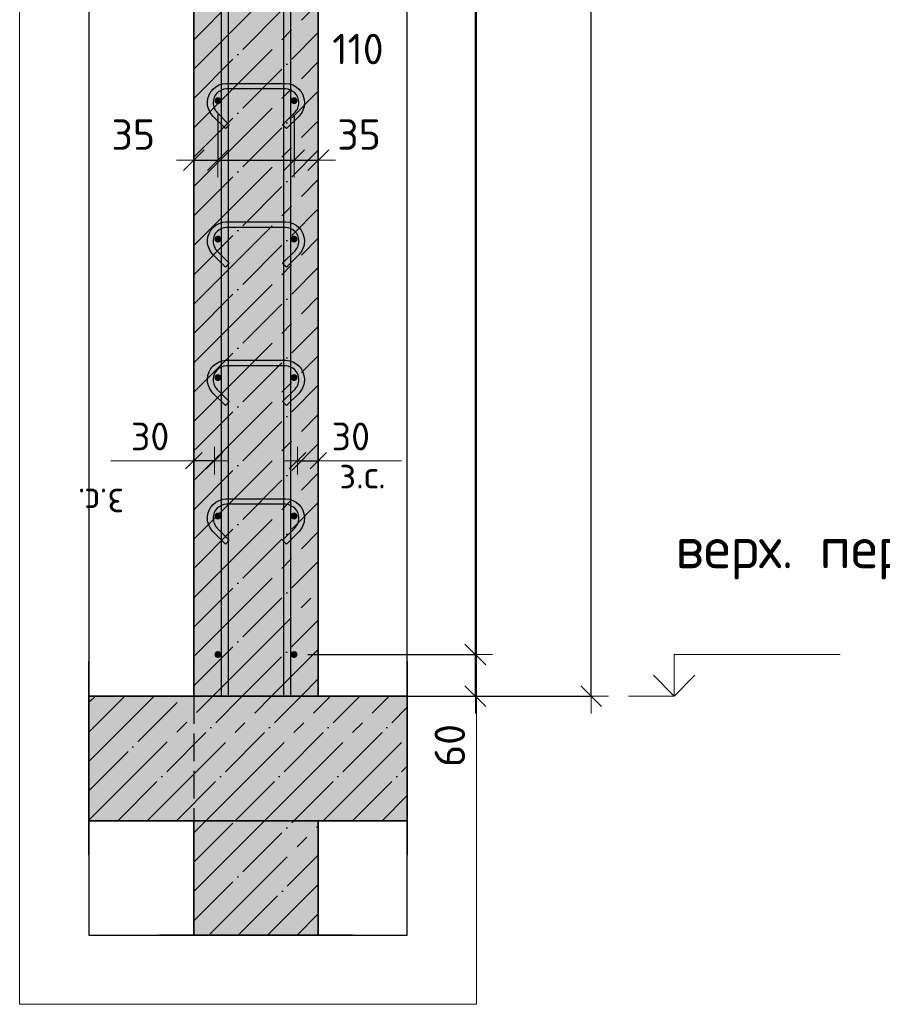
# Model space of a CAD drawing. Header units: millimetres. Extents: x -2995 to 47287, y -2809 to 58122.
# Tile 64 of 143: x 31463 to 32709, y 32117 to 33539. Entities that reach past the tile are written whole.
import ezdxf

# ---------------------------------------------------------------- set-up
doc = ezdxf.new("R2010")
doc.units = ezdxf.units.MM
doc.header["$PDMODE"] = 65
for name, pattern in [('______11', [100, 80, -10, 0, -10]), ('______2', [54, 40, -14]), ('______5', [220, 160, -20, 20, -20])]:
    doc.linetypes.add(name, pattern=pattern)
for name, color, linetype, lineweight in [('Standard', 7, 'Continuous', 25), ('Арм.стержн. вертикальными 1', 22, 'Continuous', 35), ('Арм.стержн.горизонт. 1', 180, 'Continuous', 35), ('Высотная отметки_ общее', 7, 'Continuous', 13), ('Размерная линия_ общее', 7, 'Continuous', 13), ('Размерная линия_ общее_1', 7, 'Continuous', 13)]:
    doc.layers.add(name, color=color, linetype=linetype, lineweight=lineweight)
doc.layers.add('Арм.стержн.Стяжки', color=7, linetype='Continuous', lineweight=35, true_color=0x501e0f)
doc.styles.add('ISOCPEUR', font='ISOCPEUR')
doc.dimstyles.new('DIMSTYLE_2', dxfattribs={"dimtxt": 44, "dimasz": 50, "dimexe": 0, "dimexo": 0, "dimgap": 22, "dimtad": 2, "dimdec": 0, "dimrnd": 5, "dimzin": 12, "dimdsep": 46, "dimtxsty": 'ISOCPEUR', "dimblk1": 'ALL_ML_STRICH', "dimblk2": 'ALL_ML_STRICH', "dimsah": 1, "dimcen": 0, "dimclrd": 7, "dimclre": 256, "dimclrt": 7, "dimadec": 0, "dimazin": 0, "dimtfac": 1, "dimtdec": 0, "dimtix": 1, "dimtmove": 2, "dimatfit": 3, "dimfxl": 0, "dimtzin": 0, "dimlwd": 0, "dimlwe": -3, "dimarcsym": 0})
doc.dimstyles.new('DIMSTYLE_3', dxfattribs={"dimtxt": 44, "dimasz": 50, "dimexe": 0, "dimexo": 0, "dimgap": 22, "dimtad": 2, "dimdec": 0, "dimrnd": 5, "dimzin": 12, "dimdsep": 46, "dimtxsty": 'ISOCPEUR', "dimblk1": 'ALL_ML_STRICH', "dimblk2": 'ALL_ML_STRICH', "dimsah": 1, "dimcen": 0, "dimclrd": 7, "dimclre": 256, "dimclrt": 7, "dimadec": 0, "dimazin": 0, "dimtfac": 1, "dimtdec": 0, "dimtix": 1, "dimtmove": 2, "dimatfit": 3, "dimfxl": 0, "dimtzin": 0, "dimlwd": 0, "dimlwe": -3, "dimarcsym": 0})
doc.dimstyles.new('DIMSTYLE_4', dxfattribs={"dimtxt": 44, "dimasz": 50, "dimexe": 0, "dimexo": 0, "dimgap": 22, "dimtad": 2, "dimdec": 0, "dimrnd": 5, "dimzin": 12, "dimdsep": 46, "dimtxsty": 'ISOCPEUR', "dimblk1": 'ALL_ML_STRICH', "dimblk2": 'ALL_ML_STRICH', "dimsah": 1, "dimcen": 0, "dimclrd": 7, "dimclre": 256, "dimclrt": 7, "dimadec": 0, "dimazin": 0, "dimtfac": 1, "dimtdec": 0, "dimtix": 1, "dimtmove": 2, "dimatfit": 3, "dimfxl": 0, "dimtvp": 1.2, "dimtzin": 0, "dimlwd": 0, "dimlwe": -3, "dimarcsym": 0})
doc.dimstyles.new('DIMSTYLE_6', dxfattribs={"dimtxt": 40, "dimasz": 40, "dimexe": 0, "dimexo": 0.001, "dimgap": 20, "dimtad": 2, "dimdec": 0, "dimrnd": 5, "dimzin": 12, "dimdsep": 46, "dimtxsty": 'ISOCPEUR', "dimblk1": 'ALL_ML_STRICH', "dimblk2": 'ALL_ML_STRICH', "dimsah": 1, "dimcen": 0, "dimse1": 1, "dimse2": 1, "dimclrd": 7, "dimclre": 256, "dimclrt": 7, "dimadec": 0, "dimazin": 0, "dimtfac": 1, "dimtdec": 0, "dimtix": 1, "dimtmove": 2, "dimatfit": 3, "dimfxl": 0, "dimtvp": 1.2, "dimtzin": 0, "dimlwd": 0, "dimlwe": -3, "dimarcsym": 0})
doc.dimstyles.new('DIMSTYLE_7', dxfattribs={"dimtxt": 40, "dimasz": 40, "dimexe": 0, "dimexo": 0.001, "dimgap": 20, "dimtad": 2, "dimdec": 0, "dimrnd": 5, "dimzin": 12, "dimdsep": 46, "dimtxsty": 'ISOCPEUR', "dimblk1": 'ALL_ML_STRICH', "dimblk2": 'ALL_ML_STRICH', "dimsah": 1, "dimcen": 0, "dimse1": 1, "dimse2": 1, "dimclrd": 7, "dimclre": 256, "dimclrt": 7, "dimadec": 0, "dimazin": 0, "dimtfac": 1, "dimtdec": 0, "dimtix": 1, "dimtmove": 2, "dimatfit": 3, "dimfxl": 0, "dimtvp": 1.2, "dimtzin": 0, "dimlwd": 0, "dimlwe": -3, "dimarcsym": 0})
doc.dimstyles.new('DIMSTYLE_8', dxfattribs={"dimtxt": 44, "dimasz": 50, "dimexe": 0, "dimexo": 0, "dimgap": 22, "dimtad": 2, "dimdec": 0, "dimrnd": 5, "dimzin": 12, "dimdsep": 46, "dimtxsty": 'ISOCPEUR', "dimblk1": 'ALL_ML_STRICH', "dimblk2": 'ALL_ML_STRICH', "dimsah": 1, "dimcen": 0, "dimclrd": 7, "dimclre": 256, "dimclrt": 7, "dimadec": 0, "dimazin": 0, "dimtfac": 1, "dimtdec": 0, "dimtix": 1, "dimtmove": 2, "dimatfit": 3, "dimfxl": 0, "dimtvp": 1.2, "dimtzin": 0, "dimlwd": 0, "dimlwe": -3, "dimarcsym": 0})

# ---------------------------------------------------------------- blocks, each defined once
blk = doc.blocks.new('ALL_ML_STRICH')
at = {"color": 0, "linetype": 'ByBlock', "lineweight": -2}
for p, q in [((-0.3, -0.3), (0.3, 0.3)), ((0, -0.5), (0, 0.5)), ((-1, 0), (0.5, 0))]:
    blk.add_line(p, q, dxfattribs=at)
blk = doc.blocks.new('*D4')
at = {"layer": 'DEFPOINTS', "color": 7, "linetype": 'Continuous', "lineweight": 13, "transparency": 33554687}
for p in [(31990.4, 35682.5), (32019, 32562.5), (32288.3, 32562.5)]:
    blk.add_point(p, dxfattribs=at)
at = {"layer": 'Размерная линия_ общее', "color": 253, "linetype": 'Continuous', "lineweight": -2, "true_color": 0xa0a0a0, "transparency": 33554687}
for p, q in [((32010.4, 35682.5), (32288.3, 35682.5)), ((32039, 32562.5), (32288.3, 32562.5))]:
    blk.add_line(p, q, dxfattribs=at)
at = {"layer": 'Размерная линия_ общее', "color": 7, "linetype": 'Continuous', "lineweight": -2, "transparency": 33554687}
blk.add_line((32288.3, 32562.5), (32288.3, 35682.5), dxfattribs=at)
at = {"layer": 'Размерная линия_ общее', "color": 7, "linetype": 'Continuous', "lineweight": 13, "transparency": 33554687, "xscale": 50, "yscale": 50, "zscale": 50}
for p, rotation in [((32288.3, 35682.5), 90), ((32288.3, 32562.5), 270)]:
    blk.add_blockref('ALL_ML_STRICH', p, dxfattribs=dict(at, rotation=rotation))
at = {"layer": 'Размерная линия_ общее', "color": 7, "linetype": 'Continuous', "lineweight": 13, "transparency": 33554687, "insert": (32251.3, 34129.1), "char_height": 44, "width": 176, "attachment_point": 5, "rotation": 90, "style": 'ISOCPEUR'}
blk.add_mtext('\\A1;{3120}', dxfattribs=at)
blk = doc.blocks.new('*D6')
at = {"layer": 'DEFPOINTS', "color": 7, "linetype": 'Continuous', "lineweight": 13, "transparency": 33554687}
for p in [(31859.2, 32622.5), (31917, 32562.5), (32121.1, 32562.5)]:
    blk.add_point(p, dxfattribs=at)
at = {"layer": 'Размерная линия_ общее', "color": 253, "linetype": 'Continuous', "lineweight": -2, "true_color": 0xa0a0a0, "transparency": 33554687}
for p, q in [((31879.2, 32622.5), (32121.1, 32622.5)), ((31937, 32562.5), (32121.1, 32562.5))]:
    blk.add_line(p, q, dxfattribs=at)
at = {"layer": 'Размерная линия_ общее', "color": 7, "linetype": 'Continuous', "lineweight": -2, "transparency": 33554687}
blk.add_line((32121.1, 32562.5), (32121.1, 32622.5), dxfattribs=at)
at = {"layer": 'Размерная линия_ общее', "color": 7, "linetype": 'Continuous', "lineweight": 13, "transparency": 33554687, "xscale": 50, "yscale": 50, "zscale": 50}
for p, rotation in [((32121.1, 32622.5), 90), ((32121.1, 32562.5), 270)]:
    blk.add_blockref('ALL_ML_STRICH', p, dxfattribs=dict(at, rotation=rotation))
at = {"layer": 'Размерная линия_ общее', "color": 7, "linetype": 'Continuous', "lineweight": 13, "transparency": 33554687, "insert": (32084.2, 32491.2), "char_height": 44, "width": 88, "attachment_point": 5, "rotation": 90, "style": 'ISOCPEUR'}
blk.add_mtext('\\A1;{60}', dxfattribs=at)
blk = doc.blocks.new('*D7')
at = {"layer": 'DEFPOINTS', "color": 7, "linetype": 'Continuous', "lineweight": 13, "transparency": 33554687}
for p in [(31859.2, 35622.5), (31859.2, 32622.5), (32121.1, 32622.5)]:
    blk.add_point(p, dxfattribs=at)
at = {"layer": 'Размерная линия_ общее', "color": 253, "linetype": 'Continuous', "lineweight": -2, "true_color": 0xa0a0a0, "transparency": 33554687}
for p, q in [((31879.2, 35622.5), (32121.1, 35622.5)), ((31879.2, 32622.5), (32121.1, 32622.5))]:
    blk.add_line(p, q, dxfattribs=at)
at = {"layer": 'Размерная линия_ общее', "color": 7, "linetype": 'Continuous', "lineweight": -2, "transparency": 33554687}
blk.add_line((32121.1, 32622.5), (32121.1, 35622.5), dxfattribs=at)
at = {"layer": 'Размерная линия_ общее', "color": 7, "linetype": 'Continuous', "lineweight": 13, "transparency": 33554687, "xscale": 50, "yscale": 50, "zscale": 50}
for p, rotation in [((32121.1, 35622.5), 90), ((32121.1, 32622.5), 270)]:
    blk.add_blockref('ALL_ML_STRICH', p, dxfattribs=dict(at, rotation=rotation))
at = {"layer": 'Размерная линия_ общее', "color": 7, "linetype": 'Continuous', "lineweight": 13, "transparency": 33554687, "insert": (32062.1, 33974.5), "char_height": 44, "width": 2.2, "attachment_point": 1, "rotation": 90, "line_spacing_factor": 0.60241, "style": 'ISOCPEUR'}
blk.add_mtext('\\W0.91;15х200=3000', dxfattribs=at)
blk = doc.blocks.new('COMPLEX_ELEVATIONDIM_0')
at = {"layer": 'Высотная отметки_ общее', "color": 7, "linetype": 'Continuous', "lineweight": 13, "transparency": 33554687}
for p, q in [((32408.3, 32562.5), (32408.3, 32622.5)), ((32408.3, 32622.5), (32648.3, 32622.5)), ((32408.3, 32562.5), (32378.3, 32592.5)), ((32408.3, 32562.5), (32438.3, 32592.5)), ((32408.3, 32562.5), (32342.2, 32562.5)), ((32408.3, 32562.5), (32408.3, 32562.5)), ((32408.3, 32562.5), (32408.3, 32562.5)), ((32408.3, 32562.5), (32408.3, 32562.5)), ((32408.3, 32562.5), (32408.3, 32562.5))]:
    blk.add_line(p, q, dxfattribs=at)
at = {"layer": 'Высотная отметки_ общее', "color": 7, "linetype": 'Continuous', "lineweight": 13, "transparency": 33554687, "insert": (32410.1, 32730.9), "char_height": 60, "width": 520.896, "attachment_point": 7, "style": 'ISOCPEUR'}
blk.add_mtext('\\W0.98;верх. перекр.', dxfattribs=at)
blk = doc.blocks.new('*D12')
at = {"layer": 'DEFPOINTS', "color": 7, "linetype": 'Continuous', "lineweight": 13, "transparency": 33554687}
for p in [(31864.2, 32902.5), (31864.2, 32893.7), (31894.2, 32893.7)]:
    blk.add_point(p, dxfattribs=at)
at = {"layer": 'Размерная линия_ общее_1', "color": 7, "linetype": 'Continuous', "lineweight": -2, "transparency": 33554687}
blk.add_line((31864.2, 32902.5), (31894.2, 32902.5), dxfattribs=at)
at = {"layer": 'Размерная линия_ общее_1', "color": 7, "linetype": 'Continuous', "lineweight": 13, "transparency": 33554687, "xscale": 40, "yscale": 40, "zscale": 40, "rotation": 180}
blk.add_blockref('ALL_ML_STRICH', (31864.2, 32902.5), dxfattribs=at)
at = {"layer": 'Размерная линия_ общее_1', "color": 7, "linetype": 'Continuous', "lineweight": 13, "transparency": 33554687, "xscale": 40, "yscale": 40, "zscale": 40}
blk.add_blockref('ALL_ML_STRICH', (31894.2, 32902.5), dxfattribs=at)
at = {"layer": 'Размерная линия_ общее_1', "color": 7, "linetype": 'Continuous', "lineweight": 13, "transparency": 33554687, "insert": (31941.2, 32937.5), "char_height": 40, "width": 80, "attachment_point": 5, "style": 'ISOCPEUR'}
blk.add_mtext('\\A1;{30}', dxfattribs=at)
at = {"layer": 'Размерная линия_ общее_1', "color": 7, "linetype": 'Continuous', "lineweight": 13, "transparency": 33554687, "insert": (31924.7, 32902.3), "char_height": 40, "width": 2, "attachment_point": 1, "line_spacing_factor": 0.60241, "style": 'ISOCPEUR'}
blk.add_mtext('з.с.', dxfattribs=at)
blk = doc.blocks.new('*D13')
at = {"layer": 'DEFPOINTS', "color": 7, "linetype": 'Continuous', "lineweight": 13, "transparency": 33554687}
for p in [(31744.2, 32902.5), (31714.2, 32893.7), (31744.2, 32893.7)]:
    blk.add_point(p, dxfattribs=at)
at = {"layer": 'Размерная линия_ общее_1', "color": 7, "linetype": 'Continuous', "lineweight": -2, "transparency": 33554687}
blk.add_line((31744.2, 32902.5), (31714.2, 32902.5), dxfattribs=at)
at = {"layer": 'Размерная линия_ общее_1', "color": 7, "linetype": 'Continuous', "lineweight": 13, "transparency": 33554687, "xscale": 40, "yscale": 40, "zscale": 40}
for p, rotation in [((31714.2, 32902.5), 180), ((31744.2, 32902.5), 360)]:
    blk.add_blockref('ALL_ML_STRICH', p, dxfattribs=dict(at, rotation=rotation))
at = {"layer": 'Размерная линия_ общее_1', "color": 7, "linetype": 'Continuous', "lineweight": 13, "transparency": 33554687, "insert": (31651.2, 32937.5), "char_height": 40, "width": 80, "attachment_point": 5, "style": 'ISOCPEUR'}
blk.add_mtext('\\A1;{30}', dxfattribs=at)
at = {"layer": 'Размерная линия_ общее_1', "color": 7, "linetype": 'Continuous', "lineweight": 13, "transparency": 33554687, "insert": (31613.6, 32822.3), "char_height": 40, "width": 2, "attachment_point": 1, "rotation": 180, "line_spacing_factor": 0.60241, "style": 'ISOCPEUR'}
blk.add_mtext('з.с.', dxfattribs=at)
blk = doc.blocks.new('*D14')
at = {"layer": 'DEFPOINTS', "color": 7, "linetype": 'Continuous', "lineweight": 13, "transparency": 33554687}
for p in [(31749.2, 33422.5), (31714.2, 33336.5), (31714.2, 33295.6)]:
    blk.add_point(p, dxfattribs=at)
at = {"layer": 'Размерная линия_ общее', "color": 253, "linetype": 'Continuous', "lineweight": -2, "true_color": 0xa0a0a0, "transparency": 33554687}
for p, q in [((31749.2, 33402.5), (31749.2, 33336.5)), ((31714.2, 33315.6), (31714.2, 33336.5))]:
    blk.add_line(p, q, dxfattribs=at)
at = {"layer": 'Размерная линия_ общее', "color": 7, "linetype": 'Continuous', "lineweight": -2, "transparency": 33554687}
blk.add_line((31714.2, 33336.5), (31749.2, 33336.5), dxfattribs=at)
at = {"layer": 'Размерная линия_ общее', "color": 7, "linetype": 'Continuous', "lineweight": 13, "transparency": 33554687, "xscale": 50, "yscale": 50, "zscale": 50, "rotation": 180}
blk.add_blockref('ALL_ML_STRICH', (31714.2, 33336.5), dxfattribs=at)
at = {"layer": 'Размерная линия_ общее', "color": 7, "linetype": 'Continuous', "lineweight": 13, "transparency": 33554687, "xscale": 50, "yscale": 50, "zscale": 50}
blk.add_blockref('ALL_ML_STRICH', (31749.2, 33336.5), dxfattribs=at)
at = {"layer": 'Размерная линия_ общее', "color": 7, "linetype": 'Continuous', "lineweight": 13, "transparency": 33554687, "insert": (31626.9, 33373.5), "char_height": 44, "width": 88, "attachment_point": 5, "style": 'ISOCPEUR'}
blk.add_mtext('\\A1;{35}', dxfattribs=at)
blk = doc.blocks.new('*D15')
at = {"layer": 'DEFPOINTS', "color": 7, "linetype": 'Continuous', "lineweight": 13, "transparency": 33554687}
for p in [(31749.2, 33422.5), (31859.2, 33422.5), (31749.2, 33336.5)]:
    blk.add_point(p, dxfattribs=at)
at = {"layer": 'Размерная линия_ общее', "color": 253, "linetype": 'Continuous', "lineweight": -2, "true_color": 0xa0a0a0, "transparency": 33554687}
for p, q in [((31749.2, 33402.5), (31749.2, 33336.5)), ((31859.2, 33402.5), (31859.2, 33336.5))]:
    blk.add_line(p, q, dxfattribs=at)
at = {"layer": 'Размерная линия_ общее', "color": 7, "linetype": 'Continuous', "lineweight": -2, "transparency": 33554687}
blk.add_line((31749.2, 33336.5), (31859.2, 33336.5), dxfattribs=at)
at = {"layer": 'Размерная линия_ общее', "color": 7, "linetype": 'Continuous', "lineweight": 13, "transparency": 33554687, "xscale": 50, "yscale": 50, "zscale": 50, "rotation": 180}
blk.add_blockref('ALL_ML_STRICH', (31749.2, 33336.5), dxfattribs=at)
at = {"layer": 'Размерная линия_ общее', "color": 7, "linetype": 'Continuous', "lineweight": 13, "transparency": 33554687, "xscale": 50, "yscale": 50, "zscale": 50}
blk.add_blockref('ALL_ML_STRICH', (31859.2, 33336.5), dxfattribs=at)
at = {"layer": 'Размерная линия_ общее', "color": 7, "linetype": 'Continuous', "lineweight": 13, "transparency": 33554687, "insert": (31951.5, 33497.1), "char_height": 44, "width": 132, "attachment_point": 5, "style": 'ISOCPEUR'}
blk.add_mtext('\\A1;{110}', dxfattribs=at)
blk = doc.blocks.new('*D16')
at = {"layer": 'DEFPOINTS', "color": 7, "linetype": 'Continuous', "lineweight": 13, "transparency": 33554687}
for p in [(31859.2, 33422.5), (31859.2, 33336.5), (31894.2, 33299)]:
    blk.add_point(p, dxfattribs=at)
at = {"layer": 'Размерная линия_ общее', "color": 253, "linetype": 'Continuous', "lineweight": -2, "true_color": 0xa0a0a0, "transparency": 33554687}
for p, q in [((31859.2, 33402.5), (31859.2, 33336.5)), ((31894.2, 33319), (31894.2, 33336.5))]:
    blk.add_line(p, q, dxfattribs=at)
at = {"layer": 'Размерная линия_ общее', "color": 7, "linetype": 'Continuous', "lineweight": -2, "transparency": 33554687}
blk.add_line((31859.2, 33336.5), (31894.2, 33336.5), dxfattribs=at)
at = {"layer": 'Размерная линия_ общее', "color": 7, "linetype": 'Continuous', "lineweight": 13, "transparency": 33554687, "xscale": 50, "yscale": 50, "zscale": 50, "rotation": 180}
blk.add_blockref('ALL_ML_STRICH', (31859.2, 33336.5), dxfattribs=at)
at = {"layer": 'Размерная линия_ общее', "color": 7, "linetype": 'Continuous', "lineweight": 13, "transparency": 33554687, "xscale": 50, "yscale": 50, "zscale": 50}
blk.add_blockref('ALL_ML_STRICH', (31894.2, 33336.5), dxfattribs=at)
at = {"layer": 'Размерная линия_ общее', "color": 7, "linetype": 'Continuous', "lineweight": 13, "transparency": 33554687, "insert": (31953.1, 33373.6), "char_height": 44, "width": 88, "attachment_point": 5, "style": 'ISOCPEUR'}
blk.add_mtext('\\A1;{35}', dxfattribs=at)

msp = doc.modelspace()

# ---------------------------------------------------------------- hatches: boundary and pattern name
at = {"linetype": 'Continuous', "lineweight": -3, "transparency": 33554687}
msp.add_hatch(color=9, dxfattribs=at).paths.add_polyline_path([(31562.7, 32562.5), (31562.7, 32382.5), (32022.7, 32382.5), (32022.7, 32562.5)])
at = {"layer": 'Standard', "linetype": 'Continuous', "lineweight": -3, "true_color": 0xc7c7c7, "transparency": 33554687}
msp.add_hatch(color=9, dxfattribs=at).paths.add_polyline_path([(31894.2, 35682.5), (31714.2, 35682.5), (31714.2, 32562.5), (31894.2, 32562.5)])
at = {"layer": 'Standard', "linetype": 'Continuous', "lineweight": 35, "true_color": 0xc7c7c7, "transparency": 33554687}
msp.add_hatch(color=9, dxfattribs=at).paths.add_polyline_path([(31894.2, 32382.5), (31714.2, 32382.5), (31714.2, 32217.3), (31894.2, 32217.3)])
at = {"layer": 'Арм.стержн.горизонт. 1', "linetype": 'Continuous', "lineweight": 50, "transparency": 33554687}
for points in [[(31754.2, 33422.5), (31753.8, 33424.4), (31752.7, 33426.1), (31751.1, 33427.2), (31749.2, 33427.5), (31747.3, 33427.2), (31745.6, 33426.1), (31744.5, 33424.4), (31744.2, 33422.5), (31744.5, 33420.6), (31745.6, 33419), (31747.3, 33417.9), (31749.2, 33417.5), (31751.1, 33417.9), (31752.7, 33419), (31753.8, 33420.6)], [(31864.2, 33422.5), (31863.8, 33424.4), (31862.7, 33426.1), (31861.1, 33427.2), (31859.2, 33427.5), (31857.3, 33427.2), (31855.6, 33426.1), (31854.5, 33424.4), (31854.2, 33422.5), (31854.5, 33420.6), (31855.6, 33419), (31857.3, 33417.9), (31859.2, 33417.5), (31861.1, 33417.9), (31862.7, 33419), (31863.8, 33420.6)], [(31754.2, 33222.5), (31753.8, 33224.4), (31752.7, 33226.1), (31751.1, 33227.2), (31749.2, 33227.5), (31747.3, 33227.2), (31745.6, 33226.1), (31744.5, 33224.4), (31744.2, 33222.5), (31744.5, 33220.6), (31745.6, 33219), (31747.3, 33217.9), (31749.2, 33217.5), (31751.1, 33217.9), (31752.7, 33219), (31753.8, 33220.6)], [(31864.2, 33222.5), (31863.8, 33224.4), (31862.7, 33226.1), (31861.1, 33227.2), (31859.2, 33227.5), (31857.3, 33227.2), (31855.6, 33226.1), (31854.5, 33224.4), (31854.2, 33222.5), (31854.5, 33220.6), (31855.6, 33219), (31857.3, 33217.9), (31859.2, 33217.5), (31861.1, 33217.9), (31862.7, 33219), (31863.8, 33220.6)], [(31754.2, 33022.5), (31753.8, 33024.4), (31752.7, 33026.1), (31751.1, 33027.2), (31749.2, 33027.5), (31747.3, 33027.2), (31745.6, 33026.1), (31744.5, 33024.4), (31744.2, 33022.5), (31744.5, 33020.6), (31745.6, 33019), (31747.3, 33017.9), (31749.2, 33017.5), (31751.1, 33017.9), (31752.7, 33019), (31753.8, 33020.6)], [(31864.2, 33022.5), (31863.8, 33024.4), (31862.7, 33026.1), (31861.1, 33027.2), (31859.2, 33027.5), (31857.3, 33027.2), (31855.6, 33026.1), (31854.5, 33024.4), (31854.2, 33022.5), (31854.5, 33020.6), (31855.6, 33019), (31857.3, 33017.9), (31859.2, 33017.5), (31861.1, 33017.9), (31862.7, 33019), (31863.8, 33020.6)], [(31754.2, 32822.5), (31753.8, 32824.4), (31752.7, 32826.1), (31751.1, 32827.2), (31749.2, 32827.5), (31747.3, 32827.2), (31745.6, 32826.1), (31744.5, 32824.4), (31744.2, 32822.5), (31744.5, 32820.6), (31745.6, 32819), (31747.3, 32817.9), (31749.2, 32817.5), (31751.1, 32817.9), (31752.7, 32819), (31753.8, 32820.6)], [(31864.2, 32822.5), (31863.8, 32824.4), (31862.7, 32826.1), (31861.1, 32827.2), (31859.2, 32827.5), (31857.3, 32827.2), (31855.6, 32826.1), (31854.5, 32824.4), (31854.2, 32822.5), (31854.5, 32820.6), (31855.6, 32819), (31857.3, 32817.9), (31859.2, 32817.5), (31861.1, 32817.9), (31862.7, 32819), (31863.8, 32820.6)], [(31754.2, 32622.5), (31753.8, 32624.4), (31752.7, 32626.1), (31751.1, 32627.2), (31749.2, 32627.5), (31747.3, 32627.2), (31745.6, 32626.1), (31744.5, 32624.4), (31744.2, 32622.5), (31744.5, 32620.6), (31745.6, 32619), (31747.3, 32617.9), (31749.2, 32617.5), (31751.1, 32617.9), (31752.7, 32619), (31753.8, 32620.6)], [(31864.2, 32622.5), (31863.8, 32624.4), (31862.7, 32626.1), (31861.1, 32627.2), (31859.2, 32627.5), (31857.3, 32627.2), (31855.6, 32626.1), (31854.5, 32624.4), (31854.2, 32622.5), (31854.5, 32620.6), (31855.6, 32619), (31857.3, 32617.9), (31859.2, 32617.5), (31861.1, 32617.9), (31862.7, 32619), (31863.8, 32620.6)]]:
    msp.add_hatch(color=4, dxfattribs=at).paths.add_polyline_path(points)

# ---------------------------------------------------------------- linework, layer by layer
at = {"color": 52, "linetype": 'Continuous', "lineweight": -3, "transparency": 33554687}
for p, q in [((31562.7, 36834.8), (31562.7, 32217.3)), ((31562.7, 36834.8), (31562.7, 32217.3)), ((32022.7, 32217.3), (32022.7, 36834.8)), ((32022.7, 32217.3), (32022.7, 36834.8)), ((31562.7, 32217.3), (32022.7, 32217.3)), ((31562.7, 32217.3), (32022.7, 32217.3))]:
    msp.add_line(p, q, dxfattribs=at)
at = {"color": 7, "linetype": 'Continuous', "lineweight": 25, "transparency": 33554687}
for p, q in [((31562.7, 32332.5), (31562.7, 32612.5)), ((32022.7, 32612.5), (32022.7, 32332.5)), ((31894.2, 32562.5), (31714.2, 32562.5)), ((31714.2, 32382.5), (31894.2, 32382.5))]:
    msp.add_line(p, q, dxfattribs=at)
at = {"color": 253, "linetype": '______11', "lineweight": -3, "true_color": 0xababab, "transparency": 33554687}
for p, q in [((31562.7, 32510.6), (31614.7, 32562.5)), ((31562.7, 32425.7), (31699.6, 32562.5)), ((31604.4, 32382.5), (31784.4, 32562.5)), ((31689.3, 32382.5), (31869.3, 32562.5)), ((31774.1, 32382.5), (31954.1, 32562.5)), ((31859, 32382.5), (32022.7, 32546.3)), ((31943.8, 32382.5), (32022.7, 32461.4))]:
    msp.add_line(p, q, dxfattribs=at)
at = {"color": 253, "linetype": '______5', "lineweight": -3, "true_color": 0xababab, "transparency": 33554687}
for p, q in [((31562.7, 32553), (31572.3, 32562.5)), ((31562.7, 32468.1), (31657.1, 32562.5)), ((31562.7, 32383.3), (31742, 32562.5)), ((31646.8, 32382.5), (31826.8, 32562.5)), ((31731.7, 32382.5), (31911.7, 32562.5)), ((31816.5, 32382.5), (31996.5, 32562.5)), ((31901.4, 32382.5), (32022.7, 32503.9)), ((31986.3, 32382.5), (32022.7, 32419))]:
    msp.add_line(p, q, dxfattribs=at)
at = {"color": 7, "linetype": 'Continuous', "lineweight": 35, "transparency": 33554687}
for p, q in [((31714.2, 32562.5), (31562.7, 32562.5)), ((32022.7, 32562.5), (31894.2, 32562.5)), ((31562.7, 32382.5), (31714.2, 32382.5)), ((31894.2, 32382.5), (32022.7, 32382.5))]:
    msp.add_line(p, q, dxfattribs=at)
at = {"color": 253, "linetype": '______2', "lineweight": 25, "true_color": 0xababab, "transparency": 33554687}
msp.add_line((31714.2, 32562.5), (31714.2, 32382.5), dxfattribs=at)
at = {"layer": 'Standard', "color": 7, "linetype": 'Continuous', "lineweight": 35, "transparency": 33554687}
for p, q in [((31714.2, 35682.5), (31714.2, 32562.5)), ((31894.2, 32562.5), (31894.2, 35682.5)), ((31894.2, 32562.5), (31714.2, 32562.5)), ((31894.2, 32382.5), (31714.2, 32382.5)), ((31714.2, 32382.5), (31714.2, 32217.3)), ((31894.2, 32217.3), (31894.2, 32382.5))]:
    msp.add_line(p, q, dxfattribs=at)
at = {"layer": 'Standard', "color": 253, "linetype": '______11', "lineweight": -3, "true_color": 0xababab, "transparency": 33554687}
for p, q in [((31714.2, 33510.5), (31894.2, 33690.5)), ((31714.2, 33425.7), (31894.2, 33605.7)), ((31714.2, 33340.8), (31894.2, 33520.8)), ((31714.2, 33256), (31894.2, 33436)), ((31714.2, 33171.1), (31894.2, 33351.1)), ((31714.2, 33086.3), (31894.2, 33266.3)), ((31714.2, 33001.4), (31894.2, 33181.4)), ((31714.2, 32916.5), (31894.2, 33096.5)), ((31714.2, 32831.7), (31894.2, 33011.7)), ((31714.2, 32746.8), (31894.2, 32926.8)), ((31714.2, 32662), (31894.2, 32842)), ((31714.2, 32577.1), (31894.2, 32757.1)), ((31784.4, 32562.5), (31894.2, 32672.3)), ((31869.3, 32562.5), (31894.2, 32587.4)), ((31714.2, 32322.6), (31774.1, 32382.5)), ((31714.2, 32237.7), (31859, 32382.5)), ((31778.6, 32217.3), (31894.2, 32332.9)), ((31863.5, 32217.3), (31894.2, 32248))]:
    msp.add_line(p, q, dxfattribs=at)
at = {"layer": 'Standard', "color": 253, "linetype": '______5', "lineweight": -3, "true_color": 0xababab, "transparency": 33554687}
for p, q in [((31714.2, 33468.1), (31894.2, 33648.1)), ((31714.2, 33383.2), (31894.2, 33563.2)), ((31714.2, 33298.4), (31894.2, 33478.4)), ((31714.2, 33213.5), (31894.2, 33393.5)), ((31714.2, 33128.7), (31894.2, 33308.7)), ((31714.2, 33043.8), (31894.2, 33223.8)), ((31714.2, 32959), (31894.2, 33139)), ((31714.2, 32874.1), (31894.2, 33054.1)), ((31714.2, 32789.3), (31894.2, 32969.3)), ((31714.2, 32704.4), (31894.2, 32884.4)), ((31714.2, 32619.6), (31894.2, 32799.6)), ((31742, 32562.5), (31894.2, 32714.7)), ((31826.8, 32562.5), (31894.2, 32629.9)), ((31714.2, 32365), (31731.7, 32382.5)), ((31714.2, 32280.2), (31816.5, 32382.5)), ((31736.2, 32217.3), (31894.2, 32375.3)), ((31821, 32217.3), (31894.2, 32290.4))]:
    msp.add_line(p, q, dxfattribs=at)
at = {"layer": 'Standard', "color": 7, "linetype": 'Continuous', "lineweight": 13, "transparency": 33554687}
for p, q in [((31714.2, 32902.5), (31594.2, 32902.5)), ((31894.2, 32902.5), (32014.2, 32902.5))]:
    msp.add_line(p, q, dxfattribs=at)
at = {"layer": 'Standard', "color": 7, "linetype": 'Continuous', "lineweight": 25, "transparency": 33554687}
for p, q in [((31714.2, 32562.5), (31894.2, 32562.5)), ((31894.2, 32382.5), (31714.2, 32382.5)), ((31944.2, 32217.3), (31664.2, 32217.3))]:
    msp.add_line(p, q, dxfattribs=at)
at = {"layer": 'Standard', "color": 7, "linetype": 'Continuous', "lineweight": 13, "transparency": 33554687}
msp.add_lwpolyline([(31462.7, 32117.3), (32122.7, 32117.3), (32122.7, 36934.8), (31462.7, 36934.8), (31462.7, 32117.3)], dxfattribs=at)
at = {"layer": 'Арм.стержн. вертикальными 1', "color": 4, "linetype": 'Continuous', "lineweight": 25, "transparency": 33554687}
for points in [[(31754.2, 32562.5), (31754.2, 36692.5), (31764.2, 36692.5), (31764.2, 32562.5), (31754.2, 32562.5)], [(31754.2, 32562.5), (31754.2, 36692.5), (31764.2, 36692.5), (31764.2, 32562.5), (31754.2, 32562.5)], [(31844.2, 32562.5), (31844.2, 36692.5), (31854.2, 36692.5), (31854.2, 32562.5), (31844.2, 32562.5)], [(31844.2, 32562.5), (31844.2, 36692.5), (31854.2, 36692.5), (31854.2, 32562.5), (31844.2, 32562.5)]]:
    msp.add_lwpolyline(points, dxfattribs=at)
at = {"layer": 'Арм.стержн.горизонт. 1', "color": 52, "linetype": 'Continuous', "lineweight": 25, "transparency": 33554687}
for p, q in [((31714.2, 32562.5), (31714.2, 32562.5)), ((31894.2, 32562.5), (31894.2, 32562.5))]:
    msp.add_line(p, q, dxfattribs=at)
at = {"layer": 'Арм.стержн.Стяжки', "color": 40, "linetype": 'Continuous', "lineweight": 25, "transparency": 33554687}
for points in [[(31842.7, 33387.8), (31860.6, 33405.7), (31861.8, 33407.1), (31862.9, 33408.6), (31863.9, 33410.2), (31864.6, 33411.9), (31865.3, 33413.6), (31865.7, 33415.4), (31866, 33417.3), (31866.2, 33419.2), (31866.2, 33420.3), (31865.7, 33423.9), (31864.5, 33427.6), (31862.6, 33430.9), (31860.3, 33433.7), (31857.6, 33435.9), (31854.2, 33437.8), (31850.5, 33439), (31846.9, 33439.5), (31761.4, 33439.5), (31757.8, 33439), (31754.1, 33437.8), (31750.8, 33435.9), (31748, 33433.7), (31745.8, 33430.9), (31743.9, 33427.6), (31742.7, 33423.9), (31742.2, 33420.3), (31742.2, 33419.2), (31742.3, 33417.3), (31742.6, 33415.4), (31743.1, 33413.6), (31743.7, 33411.9), (31744.5, 33410.2), (31745.4, 33408.6), (31746.5, 33407.1), (31747.8, 33405.7), (31765.6, 33387.8), (31760, 33382.1), (31741.9, 33400.2), (31740.2, 33402.1), (31738.7, 33404.2), (31737.4, 33406.5), (31736.3, 33408.8), (31735.4, 33411.2), (31734.8, 33413.8), (31734.3, 33416.3), (31734.2, 33418.9), (31734.2, 33420.9), (31734.8, 33425.7), (31736.5, 33430.8), (31739.1, 33435.5), (31742.4, 33439.3), (31746.2, 33442.6), (31750.9, 33445.2), (31756, 33446.9), (31760.8, 33447.5), (31847.5, 33447.5), (31852.4, 33446.9), (31857.4, 33445.2), (31862.1, 33442.6), (31866, 33439.3), (31869.2, 33435.5), (31871.8, 33430.8), (31873.5, 33425.7), (31874.2, 33420.9), (31874.2, 33418.9), (31874, 33416.3), (31873.6, 33413.8), (31872.9, 33411.2), (31872, 33408.8), (31870.9, 33406.5), (31869.6, 33404.2), (31868.1, 33402.1), (31866.4, 33400.2), (31848.4, 33382.1), (31842.7, 33387.8)], [(31842.7, 33187.8), (31860.6, 33205.7), (31861.8, 33207.1), (31862.9, 33208.6), (31863.9, 33210.2), (31864.6, 33211.9), (31865.3, 33213.6), (31865.7, 33215.4), (31866, 33217.3), (31866.2, 33219.2), (31866.2, 33220.3), (31865.7, 33223.9), (31864.5, 33227.6), (31862.6, 33230.9), (31860.3, 33233.7), (31857.6, 33235.9), (31854.2, 33237.8), (31850.5, 33239), (31846.9, 33239.5), (31761.4, 33239.5), (31757.8, 33239), (31754.1, 33237.8), (31750.8, 33235.9), (31748, 33233.7), (31745.8, 33230.9), (31743.9, 33227.6), (31742.7, 33223.9), (31742.2, 33220.3), (31742.2, 33219.2), (31742.3, 33217.3), (31742.6, 33215.4), (31743.1, 33213.6), (31743.7, 33211.9), (31744.5, 33210.2), (31745.4, 33208.6), (31746.5, 33207.1), (31747.8, 33205.7), (31765.6, 33187.8), (31760, 33182.1), (31741.9, 33200.2), (31740.2, 33202.1), (31738.7, 33204.2), (31737.4, 33206.5), (31736.3, 33208.8), (31735.4, 33211.2), (31734.8, 33213.8), (31734.3, 33216.3), (31734.2, 33218.9), (31734.2, 33220.9), (31734.8, 33225.7), (31736.5, 33230.8), (31739.1, 33235.5), (31742.4, 33239.3), (31746.2, 33242.6), (31750.9, 33245.2), (31756, 33246.9), (31760.8, 33247.5), (31847.5, 33247.5), (31852.4, 33246.9), (31857.4, 33245.2), (31862.1, 33242.6), (31866, 33239.3), (31869.2, 33235.5), (31871.8, 33230.8), (31873.5, 33225.7), (31874.2, 33220.9), (31874.2, 33218.9), (31874, 33216.3), (31873.6, 33213.8), (31872.9, 33211.2), (31872, 33208.8), (31870.9, 33206.5), (31869.6, 33204.2), (31868.1, 33202.1), (31866.4, 33200.2), (31848.4, 33182.1), (31842.7, 33187.8)], [(31842.7, 32987.8), (31860.6, 33005.7), (31861.8, 33007.1), (31862.9, 33008.6), (31863.9, 33010.2), (31864.6, 33011.9), (31865.3, 33013.6), (31865.7, 33015.4), (31866, 33017.3), (31866.2, 33019.2), (31866.2, 33020.3), (31865.7, 33023.9), (31864.5, 33027.6), (31862.6, 33030.9), (31860.3, 33033.7), (31857.6, 33035.9), (31854.2, 33037.8), (31850.5, 33039), (31846.9, 33039.5), (31761.4, 33039.5), (31757.8, 33039), (31754.1, 33037.8), (31750.8, 33035.9), (31748, 33033.7), (31745.8, 33030.9), (31743.9, 33027.6), (31742.7, 33023.9), (31742.2, 33020.3), (31742.2, 33019.2), (31742.3, 33017.3), (31742.6, 33015.4), (31743.1, 33013.6), (31743.7, 33011.9), (31744.5, 33010.2), (31745.4, 33008.6), (31746.5, 33007.1), (31747.8, 33005.7), (31765.6, 32987.8), (31760, 32982.1), (31741.9, 33000.2), (31740.2, 33002.1), (31738.7, 33004.2), (31737.4, 33006.5), (31736.3, 33008.8), (31735.4, 33011.2), (31734.8, 33013.8), (31734.3, 33016.3), (31734.2, 33018.9), (31734.2, 33020.9), (31734.8, 33025.7), (31736.5, 33030.8), (31739.1, 33035.5), (31742.4, 33039.3), (31746.2, 33042.6), (31750.9, 33045.2), (31756, 33046.9), (31760.8, 33047.5), (31847.5, 33047.5), (31852.4, 33046.9), (31857.4, 33045.2), (31862.1, 33042.6), (31866, 33039.3), (31869.2, 33035.5), (31871.8, 33030.8), (31873.5, 33025.7), (31874.2, 33020.9), (31874.2, 33018.9), (31874, 33016.3), (31873.6, 33013.8), (31872.9, 33011.2), (31872, 33008.8), (31870.9, 33006.5), (31869.6, 33004.2), (31868.1, 33002.1), (31866.4, 33000.2), (31848.4, 32982.1), (31842.7, 32987.8)], [(31842.7, 32787.8), (31860.6, 32805.7), (31861.8, 32807.1), (31862.9, 32808.6), (31863.9, 32810.2), (31864.6, 32811.9), (31865.3, 32813.6), (31865.7, 32815.4), (31866, 32817.3), (31866.2, 32819.2), (31866.2, 32820.3), (31865.7, 32823.9), (31864.5, 32827.6), (31862.6, 32830.9), (31860.3, 32833.7), (31857.6, 32835.9), (31854.2, 32837.8), (31850.5, 32839), (31846.9, 32839.5), (31761.4, 32839.5), (31757.8, 32839), (31754.1, 32837.8), (31750.8, 32835.9), (31748, 32833.7), (31745.8, 32830.9), (31743.9, 32827.6), (31742.7, 32823.9), (31742.2, 32820.3), (31742.2, 32819.2), (31742.3, 32817.3), (31742.6, 32815.4), (31743.1, 32813.6), (31743.7, 32811.9), (31744.5, 32810.2), (31745.4, 32808.6), (31746.5, 32807.1), (31747.8, 32805.7), (31765.6, 32787.8), (31760, 32782.1), (31741.9, 32800.2), (31740.2, 32802.1), (31738.7, 32804.2), (31737.4, 32806.5), (31736.3, 32808.8), (31735.4, 32811.2), (31734.8, 32813.8), (31734.3, 32816.3), (31734.2, 32818.9), (31734.2, 32820.9), (31734.8, 32825.7), (31736.5, 32830.8), (31739.1, 32835.5), (31742.4, 32839.3), (31746.2, 32842.6), (31750.9, 32845.2), (31756, 32846.9), (31760.8, 32847.5), (31847.5, 32847.5), (31852.4, 32846.9), (31857.4, 32845.2), (31862.1, 32842.6), (31866, 32839.3), (31869.2, 32835.5), (31871.8, 32830.8), (31873.5, 32825.7), (31874.2, 32820.9), (31874.2, 32818.9), (31874, 32816.3), (31873.6, 32813.8), (31872.9, 32811.2), (31872, 32808.8), (31870.9, 32806.5), (31869.6, 32804.2), (31868.1, 32802.1), (31866.4, 32800.2), (31848.4, 32782.1), (31842.7, 32787.8)]]:
    msp.add_lwpolyline(points, dxfattribs=at)

# ---------------------------------------------------------------- block references
at = {"layer": 'Высотная отметки_ общее', "color": 7, "linetype": 'Continuous', "lineweight": 13, "transparency": 33554687}
msp.add_blockref('COMPLEX_ELEVATIONDIM_0', (0, 0), dxfattribs=at)

# ---------------------------------------------------------------- dimensions: what is measured, and where the dimension line sits
at = {"layer": 'Размерная линия_ общее', "color": 7, "linetype": 'Continuous', "lineweight": 13, "transparency": 33554687}
for base, p1, p2, dimstyle, picture, middle in [((32288.3, 35682.5), (32039, 32562.5), (32010.4, 35682.5), 'DIMSTYLE_2', '*D4', (32251.3, 34129.1)), ((32121.1, 32622.5), (31937, 32562.5), (31879.2, 32622.5), 'DIMSTYLE_4', '*D6', (32084.2, 32491.2))]:
    dim = msp.add_linear_dim(base=base, p1=p1, p2=p2, angle=90, dimstyle=dimstyle, override={"dimpost": '<>', "dimclrd": 7, "dimclre": 253, "dimclrt": 7, "dimlwd": 0, "dimlwe": 65533}, dxfattribs=at)
    dim.commit()
    dim.dimension.update_dxf_attribs({"geometry": picture, "text_midpoint": middle, "dimtype": 160})
dim = msp.add_linear_dim(base=(32121.1, 35622.5), p1=(31879.2, 32622.5), p2=(31879.2, 35622.5), angle=90, text='\\W0.91;15х200=3000', dimstyle='DIMSTYLE_3', override={"dimpost": '<>', "dimclrd": 7, "dimclre": 253, "dimclrt": 7, "dimlwd": 0, "dimlwe": 65533}, dxfattribs=at)
dim.commit()
dim.dimension.update_dxf_attribs({"geometry": '*D7', "text_midpoint": (32099.1, 34122.5), "dimtype": 160})
for base, p1, p2, picture, middle in [((31859.2, 33336.5), (31749.2, 33402.5), (31859.2, 33402.5), '*D15', (31951.5, 33497.1)), ((31749.2, 33336.5), (31714.2, 33315.6), (31749.2, 33402.5), '*D14', (31626.9, 33373.5)), ((31894.2, 33336.5), (31859.2, 33402.5), (31894.2, 33319), '*D16', (31953.1, 33373.6))]:
    dim = msp.add_linear_dim(base=base, p1=p1, p2=p2, dimstyle='DIMSTYLE_8', override={"dimpost": '<>', "dimclrd": 7, "dimclre": 253, "dimclrt": 7, "dimlwd": 0, "dimlwe": 65533}, dxfattribs=at)
    dim.commit()
    dim.dimension.update_dxf_attribs({"geometry": picture, "text_midpoint": middle, "dimtype": 160})
at = {"layer": 'Размерная линия_ общее_1', "color": 7, "linetype": 'Continuous', "lineweight": 13, "transparency": 33554687}
dim = msp.add_linear_dim(base=(31714.2, 32902.5), p1=(31744.2, 32893.7), p2=(31714.2, 32893.7), angle=180, text='<>\\Xз.с.', dimstyle='DIMSTYLE_7', override={"dimpost": '<>', "dimclrd": 7, "dimclre": 253, "dimclrt": 7, "dimlwd": 0, "dimlwe": 65533}, dxfattribs=at)
dim.commit()
dim.dimension.update_dxf_attribs({"geometry": '*D13', "text_midpoint": (31651.2, 32937.5), "dimtype": 160})
dim = msp.add_linear_dim(base=(31894.2, 32902.5), p1=(31864.2, 32893.7), p2=(31894.2, 32893.7), text='<>\\Xз.с.', dimstyle='DIMSTYLE_6', override={"dimpost": '<>', "dimclrd": 7, "dimclre": 253, "dimclrt": 7, "dimlwd": 0, "dimlwe": 65533}, dxfattribs=at)
dim.commit()
dim.dimension.update_dxf_attribs({"geometry": '*D12', "text_midpoint": (31941.2, 32937.5), "dimtype": 160})

doc.saveas('drawing.dxf')
